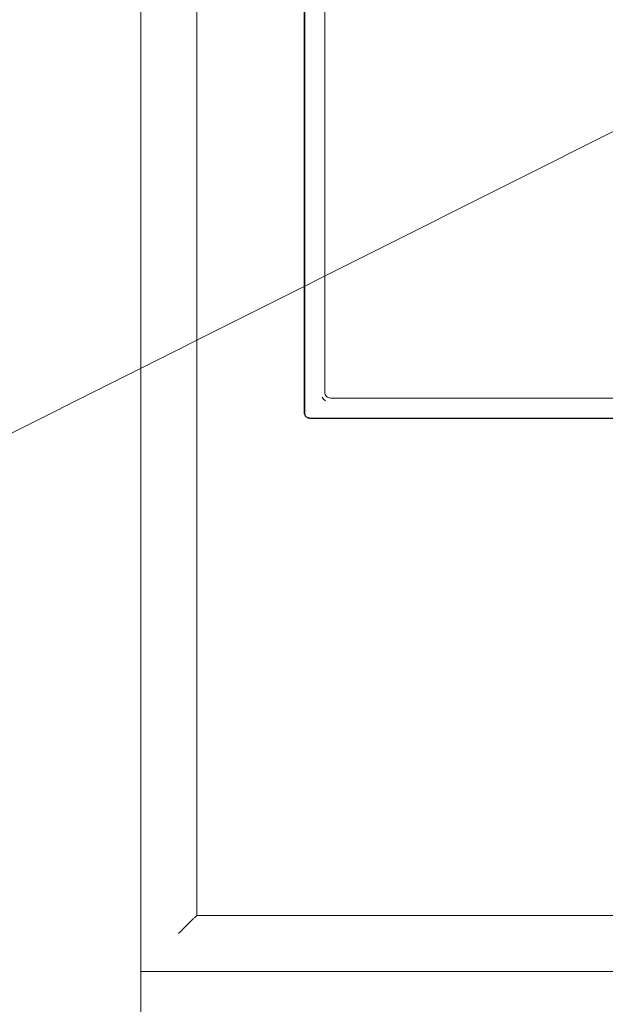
# Model space of a CAD drawing. Header units: millimetres. Extents: x -281 to 121694, y -16481 to 65128.
# Tile 28 of 256: x 19849 to 20142, y 13734 to 14226. Entities that reach past the tile are written whole.
import ezdxf

# ---------------------------------------------------------------- set-up
doc = ezdxf.new("R2010")
doc.units = ezdxf.units.MM
for name, color, linetype, lineweight in [('A--L$01A__Algemeen', 7, 'Continuous', 5), ('A--L74__VasteSanitaireVoorz', 1, 'Continuous', 5), ('A--L82__LosseGebruikersInvent', 1, 'Continuous', 5), ('A--TR9__AlgVoorz', 1, 'Continuous', 5)]:
    doc.layers.add(name, color=color, linetype=linetype, lineweight=lineweight)

# ---------------------------------------------------------------- blocks, each defined once
blk = doc.blocks.new('NLRS_82_FU_UN_spoekbak_gen_kad - spoelbak dxbxh 900x900x957-V353-L_80_ 14')
at = {"layer": 'A--L$01A__Algemeen'}
for p, q in [((450, -577.32), (450, 322.68)), ((422, -549.32), (422, 294.68)), ((422, -549.32), (422, 294.68)), ((173.28, -152.32), (173.28, -492.32)), ((170, -495.6), (-170, -495.6)), ((-422, -549.32), (422, -549.32)), ((0, -549.32), (-422, -549.32)), ((0, -549.32), (422, -549.32)), ((429.27, -556.59), (423.73, -551.06)), ((-450, -577.32), (450, -577.32))]:
    blk.add_line(p, q, dxfattribs=at)
blk.add_arc((170, -492.32), 3.28, 270, 0, dxfattribs=at)
for points in [[(422, -549.32), (422.21, -549.54), (422.64, -549.96), (423.24, -550.57), (423.58, -550.9), (423.73, -551.06)], [(429.27, -556.59), (429.42, -556.75), (429.77, -557.09), (430.38, -557.71), (430.82, -558.14), (431.04, -558.36)]]:
    blk.add_open_spline(points, degree=3, dxfattribs=at)
at = {"layer": 'A--L74__VasteSanitaireVoorz'}
for p, q in [((173, -152.32), (173, -492.32)), ((163, -482.32), (163, -162.32)), ((-160, -485.32), (160, -485.32)), ((170, -495.32), (-170, -495.32))]:
    blk.add_line(p, q, dxfattribs=at)
for centre, radius, start, end in [((160, -482.32), 3, 270, 0), ((160, -482.32), 5, 300, 330), ((170, -492.32), 3, 330, 360), ((170, -492.32), 3, 270, 300)]:
    blk.add_arc(centre, radius, start, end, dxfattribs=at)
blk = doc.blocks.new('NLRS_82_FU_UN_lab en spoel tafels_gen_kad - labtafel zonder onderkast dxbxh 900x1200x950-V294-L_80_ 14')
at = {"layer": 'A--L$01A__Algemeen'}
blk.add_line((600, 637.32), (-600, 637.32), dxfattribs=at)

msp = doc.modelspace()

# ---------------------------------------------------------------- linework, layer by layer
at = {"layer": 'A--TR9__AlgVoorz'}
msp.add_line((17965.99, 13075.75), (22497.13, 15351), dxfattribs=at)

# ---------------------------------------------------------------- block references
at = {"layer": 'A--L82__LosseGebruikersInvent'}
for name, p, rotation in [('NLRS_82_FU_UN_spoekbak_gen_kad - spoelbak dxbxh 900x900x957-V353-L_80_ 14', (20487.32, 14200), 269.9999999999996), ('NLRS_82_FU_UN_lab en spoel tafels_gen_kad - labtafel zonder onderkast dxbxh 900x1200x950-V294-L_80_ 14', (20547.32, 13150), 89.99999999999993)]:
    msp.add_blockref(name, p, dxfattribs=dict(at, rotation=rotation))

doc.saveas('drawing.dxf')
